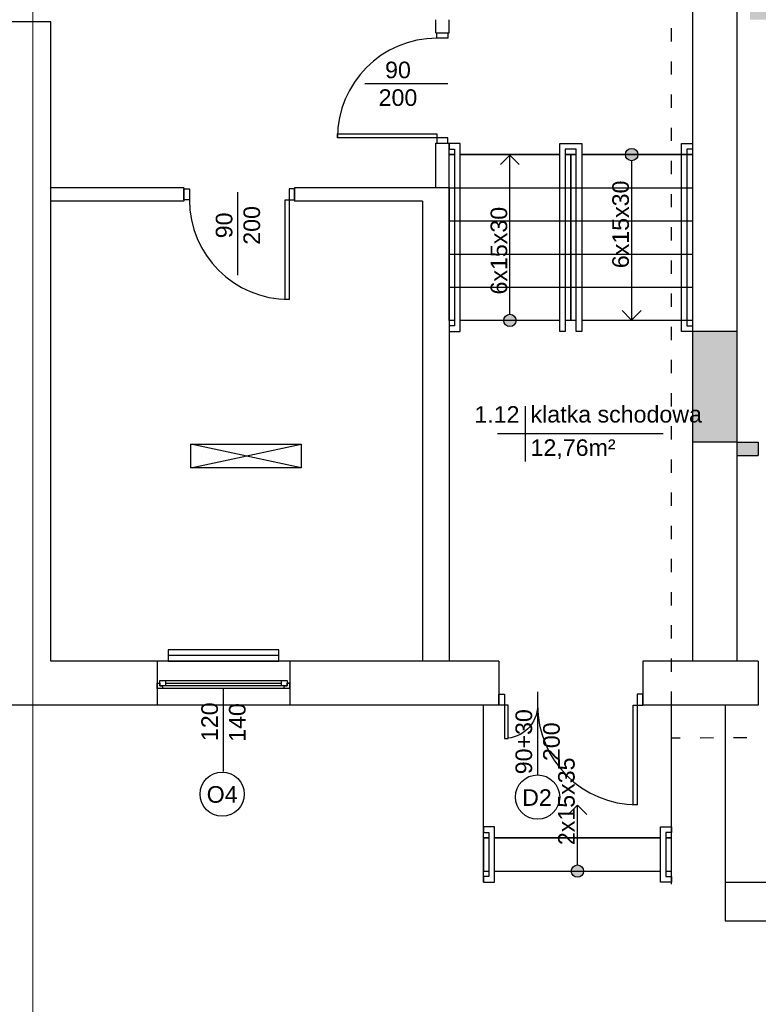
# Model space of a CAD drawing. Header units: millimetres. Extents: x -2994 to 13921, y -9859 to 2415.
# Tile 5 of 47: x -872 to -204, y -2114 to -1223. Entities that reach past the tile are written whole.
import ezdxf
from ezdxf.enums import TextEntityAlignment as Align

# ---------------------------------------------------------------- set-up
doc = ezdxf.new("R2010")
doc.units = ezdxf.units.MM
doc.linetypes.add('ACAD_ISO03W100', pattern=[30, 12, -18])
for name, color, linetype, true_color in [('A_kreskowanie', 7, 'Continuous', 0x5e5e5e), ('A_sc_istn', 253, 'Continuous', 0x828282), ('A_sc_proj', 7, 'Continuous', 0x5e5e5e), ('A_stolarka', 7, 'Continuous', 0x5e5e5e)]:
    doc.layers.add(name, color=color, linetype=linetype, true_color=true_color)
doc.layers.add('IE_OPISY_ogólne', color=7, linetype='Continuous', lineweight=30)
doc.layers.add('IE_OŚW_oprawy podstawowe', color=1, linetype='Continuous', lineweight=30)
doc.styles.get("Standard").update_dxf_attribs({"font": 'arial.ttf'})
doc.linetypes.add('TRACKS', pattern='A,0.15,[130,ltypeshp.shx,S=0.25,R=0,X=0,Y=0],0.15', length=0.3)

# ---------------------------------------------------------------- blocks, each defined once
blk = doc.blocks.new('*U39')
blk.add_arc((0, 0), 900, 0, 90)
blk.add_wipeout([(0, 900), (35, 900), (35, 0), (0, 0)])
blk.add_wipeout([(0, 900), (35, 900), (35, 0), (0, 0)])
blk.add_wipeout([(0, 900), (35, 900), (35, 0), (0, 0)])
for points in [[(35, 900), (35, 0), (0, 0), (0, 900)], [(-50, -100), (0, -100), (0, 0), (-50, 0)]]:
    blk.add_lwpolyline(points, close=True)
blk = doc.blocks.new('*U35')
blk.add_arc((0, 0), 300, 0, 90)
blk.add_wipeout([(0, 300), (35, 300), (35, 0), (0, 0)])
blk.add_wipeout([(0, 300), (35, 300), (35, 0), (0, 0)])
blk.add_wipeout([(0, 300), (35, 300), (35, 0), (0, 0)])
for points in [[(35, 300), (35, 0), (0, 0), (0, 300)], [(-50, -100), (0, -100), (0, 0), (-50, 0)]]:
    blk.add_lwpolyline(points, close=True)
blk = doc.blocks.new('*U16')
blk.add_lwpolyline([(75, 0), (0, 0)])
for tag, p in [('S', (30, 5)), ('H', (30, -20))]:
    blk.add_attdef(tag, text='', height=15).set_placement(p, align=Align.CENTER)
blk = doc.blocks.new('*U27')
for p, q in [((-32.5, 20), (-37.5, 20)), ((-32.5, 17.5), (-32.5, 20)), ((77.5, 20), (-32.5, 20)), ((82.5, 20), (77.5, 20)), ((77.5, 20), (77.5, 17.5)), ((-37.5, 15), (-35, 15)), ((-35, 15), (-35, 17.5)), ((-35, 17.5), (-32.5, 17.5)), ((-30, 17.5), (-35, 17.5)), ((-35, 17.5), (-35, 12.5)), ((-35, 12.5), (-30, 12.5)), ((-30, 12.5), (-30, 17.5)), ((75, 17.5), (-30, 17.5)), ((-30, 15), (75, 15)), ((-30, 12.5), (75, 12.5)), ((-30, 12.5), (75, 12.5)), ((80, 17.5), (75, 17.5)), ((75, 17.5), (75, 12.5)), ((75, 12.5), (80, 12.5)), ((77.5, 17.5), (80, 17.5)), ((80, 17.5), (80, 15)), ((80, 12.5), (80, 17.5)), ((80, 15), (82.5, 15))]:
    blk.add_line(p, q)
for points in [[(-37.5, 20), (-37.5, 15), (-35, 15)], [(82.5, 20), (82.5, 15), (80, 15)]]:
    blk.add_lwpolyline(points)
blk = doc.blocks.new('*U46')
blk.add_lwpolyline([(90, 105), (240, 105), (240, -5), (90, -5)], close=True)
blk.add_wipeout([(80, 215), (85, 215), (85, 210), (245, 210), (245, 215), (250, 215), (250, 205), (80, 205)])
for points in [[(80, 215), (85, 215), (85, 210), (245, 210), (245, 215), (250, 215), (250, 205), (80, 205)], [(90, 215), (90, -5), (90, -5), (90, 215)], [(90, 215), (240, 215), (240, 105), (90, 105)]]:
    blk.add_lwpolyline(points, close=True)
for points in [[(250, 115), (250, 110), (85, 110), (85, 100), (250, 100), (250, 95), (80, 95), (80, 115)], [(80, -5), (85, -5), (85, 0), (245, 0), (245, -5), (250, -5), (250, 5), (80, 5)]]:
    blk.add_wipeout(points)
for points in [[(250, 110), (85, 110), (85, 100), (250, 100), (250, 95), (80, 95), (80, 115), (250, 115)], [(80, -5), (85, -5), (85, 0), (245, 0), (245, -5), (250, -5), (250, 5), (80, 5)]]:
    blk.add_lwpolyline(points, close=True)
blk = doc.blocks.new('*U54')
for points in [[(90, 135), (90, -35), (90, -35), (90, 135)], [(90, 135), (120, 135), (120, -35), (90, -35)]]:
    blk.add_lwpolyline(points, close=True)
for points in [[(80, 135), (85, 135), (85, 130), (125, 130), (125, 135), (130, 135), (130, 125), (80, 125)], [(80, -35), (85, -35), (85, -30), (125, -30), (125, -35), (130, -35), (130, -25), (80, -25)]]:
    blk.add_wipeout(points)
for points in [[(80, 135), (85, 135), (85, 130), (125, 130), (125, 135), (130, 135), (130, 125), (80, 125)], [(80, -35), (85, -35), (85, -30), (125, -30), (125, -35), (130, -35), (130, -25), (80, -25)]]:
    blk.add_lwpolyline(points, close=True)
blk = doc.blocks.new('*U53')
h = blk.add_hatch(color=256)
h.dxf.hatch_style = 1
h.paths.add_polyline_path([(5.61, 0, 1), (-5.61, 0, 1)])
at = {"linetype": 'ACAD_ISO03W100', "lineweight": 15}
for q in [(-49, 10.61), (-49, -10.61)]:
    blk.add_line((-59.61, 0), q, dxfattribs=at)
blk.add_line((-5.61, 0), (-59.61, 0))
at = {"ltscale": 100}
blk.add_circle((0, 0), 5.61, dxfattribs=at)
blk.add_attdef('OPIS_SCHODÓW', text='', height=15, rotation=180).set_placement((-63.11, -10), align=Align.MIDDLE_CENTER)
blk = doc.blocks.new('*U56')
h = blk.add_hatch(color=256)
h.dxf.hatch_style = 1
h.paths.add_polyline_path([(5.61, 0, 1), (-5.61, 0, 1)])
at = {"linetype": 'ACAD_ISO03W100', "lineweight": 15}
for q in [(-139, 10.61), (-139, -10.61)]:
    blk.add_line((-149.61, 0), q, dxfattribs=at)
blk.add_line((-5.61, 0), (-149.61, 0))
at = {"ltscale": 100}
blk.add_circle((0, 0), 5.61, dxfattribs=at)
blk.add_attdef('OPIS_SCHODÓW', text='', height=15).set_placement((-63.11, 10), align=Align.MIDDLE_CENTER)
blk = doc.blocks.new('*U45')
h = blk.add_hatch(color=256)
h.dxf.hatch_style = 1
h.paths.add_polyline_path([(5.61, 0, 1), (-5.61, 0, 1)])
at = {"linetype": 'ACAD_ISO03W100', "lineweight": 15}
for q in [(-139, 10.61), (-139, -10.61)]:
    blk.add_line((-149.61, 0), q, dxfattribs=at)
blk.add_line((-5.61, 0), (-149.61, 0))
at = {"ltscale": 100}
blk.add_circle((0, 0), 5.61, dxfattribs=at)
blk.add_attdef('OPIS_SCHODÓW', text='', height=15, rotation=180).set_placement((-63.11, -10), align=Align.MIDDLE_CENTER)
blk = doc.blocks.new('*U26')
for points in [[(35, 900), (35, 0), (0, 0), (0, 900)], [(-50, -100), (0, -100), (0, 0), (-50, 0)], [(950, 0), (950, -100), (900, -100), (900, 0)]]:
    blk.add_lwpolyline(points, close=True)
blk.add_arc((0, 0), 900, 0, 90)
blk = doc.blocks.new('*U15')
blk.add_lwpolyline([(75, 0), (0, 0)])
for tag, p in [('H', (30, 20)), ('S', (30, -5))]:
    blk.add_attdef(tag, text='', height=15, rotation=180).set_placement(p, align=Align.CENTER)

msp = doc.modelspace()

# ---------------------------------------------------------------- hatches: boundary and pattern name
at = {"layer": 'A_kreskowanie', "ltscale": 2}
h = msp.add_hatch(color=256, dxfattribs=at)
h.dxf.hatch_style = 1
h.paths.add_polyline_path([(7.843, -865.1), (-4.157, -865.1), (-4.157, -1001.1), (7.843, -1001.1)])
h.paths.add_polyline_path([(152.04, -1033.1), (152.04, -1031.1), (7.843, -1031.1), (7.843, -1043.1), (152.04, -1043.1)])
h.paths.add_polyline_path([(140.04, -1043.1), (128.04, -1043.1), (128.04, -1053.1), (140.04, -1053.1)])
h.paths.add_polyline_path([(292.719, -1031.1), (252.04, -1031.1), (252.04, -1043.1), (292.719, -1043.1)])
h.paths.add_polyline_path([(280.719, -865.1), (268.719, -865.1), (268.719, -873.1), (268.719, -930.1), (268.719, -1031.1), (280.719, -1031.1)])
h.paths.add_polyline_path([(502.756, -865.1), (490.756, -865.1), (490.756, -1031.1), (410.931, -1031.1), (396.04, -1031.1), (396.04, -1043.1), (502.756, -1043.1)])
h.paths.add_polyline_path([(422.931, -1043.1), (410.931, -1043.1), (410.931, -1193.1), (422.931, -1193.1)])
h.paths.add_polyline_path([(140.04, -1153.546), (128.04, -1153.546), (128.04, -1193.1), (140.04, -1193.1)])
h.paths.add_polyline_path([(7.843, -1013.1), (-4.157, -1013.1), (-4.157, -1193.1), (7.843, -1193.1)])
h.paths.add_polyline_path([(-130.522, -1193.1), (-211.926, -1193.1), (-211.926, -1203.1), (-206.926, -1203.1), (-206.926, -1213.1, 0.0278424), (-206.368, -1223.1), (-130.522, -1223.1)])
h.paths.add_polyline_path([(-206.926, -1213.1), (-211.926, -1213.1), (-211.926, -1223.1), (-206.368, -1223.1, -0.0278424)], flags=17)
h.paths.add_polyline_path([(-206.926, -1203.1), (-211.926, -1203.1), (-211.926, -1213.1), (-206.926, -1213.1)], flags=17)
h.paths.add_polyline_path([(-223.96, -1505.1), (-263.96, -1505.1), (-263.96, -1605.1), (-223.96, -1605.1)])
h.paths.add_polyline_path([(-213.367, -1605.1), (-223.96, -1605.1), (-223.96, -1617.1), (-213.367, -1617.1)])
h.paths.add_polyline_path([(-204.46, -1605.1), (-213.367, -1605.1), (-213.367, -1617.1), (-204.46, -1617.1)])
h.paths.add_polyline_path([(85.04, -1605.1), (-64.46, -1605.1), (-64.46, -1617.1), (85.04, -1617.1)])
h.paths.add_polyline_path([(97.04, -1595.1), (85.04, -1595.1), (85.04, -1803.1), (97.04, -1803.1)])
h.paths.add_polyline_path([(399.04, -1363.1), (387.04, -1363.1), (97.04, -1363.1), (97.04, -1375.1), (387.04, -1375.1), (387.04, -1803.1), (399.04, -1803.1)])
h.paths.add_polyline_path([(1276.04, -853.1), (396.04, -853.1), (396.04, -865.1), (1276.04, -865.1)])
h.paths.add_polyline_path([(874.571, -865.1), (862.571, -865.1), (862.571, -1193.1), (874.571, -1193.1)])
h.paths.add_polyline_path([(1086.04, -865.1), (1074.04, -865.1), (1074.04, -1193.1), (1086.04, -1193.1)])
h.paths.add_polyline_path([(-432.96, -633.1), (-444.96, -633.1), (-444.96, -1053.1), (-432.96, -1053.1)])

# ---------------------------------------------------------------- linework, layer by layer
at = {"layer": 'A_sc_istn'}
for points in [[(-263.96, -823.1), (-263.96, -1505.1)], [(-223.96, -823.1), (-223.96, -1505.1)], [(-438.96, -1843.1), (-883.96, -1843.1), (-883.96, -1225.1)], [(-843.96, -1225.1), (-883.96, -1225.1)], [(-438.96, -1803.1), (-843.96, -1803.1), (-843.96, -1225.1)], [(-495.96, -1234.912), (-495.96, -1223.1)], [(-483.96, -1234.912), (-483.96, -1223.1)], [(-495.96, -1234.912), (-483.96, -1234.912)], [(-495.96, -1375.1), (-495.96, -1334.912)], [(-483.96, -1375.1), (-483.96, -1334.912)], [(-723.671, -1375.1), (-843.96, -1375.1)], [(-723.671, -1375.1), (-723.671, -1387.1)], [(-483.96, -1375.1), (-623.671, -1375.1)], [(-623.671, -1375.1), (-623.671, -1387.1)], [(-483.96, -1375.1), (-483.96, -1803.1)], [(-723.671, -1387.1), (-843.96, -1387.1)], [(-507.96, -1387.1), (-623.671, -1387.1)], [(-507.96, -1387.1), (-507.96, -1803.1)], [(-415.327, -1572.635), (-415.327, -1622.635)], [(-290.327, -1597.635), (-440.327, -1597.635)], [(-717.543, -1628.302), (-617.543, -1607.089)], [(-617.543, -1628.302), (-717.543, -1607.089)], [(-263.96, -1605.1), (-263.96, -1803.1)], [(-223.96, -1605.1), (-263.96, -1605.1)], [(-223.96, -1605.1), (-223.96, -1803.1)], [(-747.96, -1803.1), (-747.96, -1843.1)], [(-747.96, -1803.1), (-747.96, -1843.1)], [(-627.96, -1803.1), (-627.96, -1843.1)], [(-627.96, -1803.1), (-627.96, -1843.1)], [(-438.96, -1803.1), (-438.96, -1843.1)], [(-204.46, -1803.1), (-308.96, -1803.1)], [(-308.96, -1803.1), (-308.96, -1843.1)], [(-204.46, -1803.1), (-204.46, -1843.1)], [(-204.46, -1843.1), (-308.96, -1843.1)]]:
    msp.add_lwpolyline(points, dxfattribs=at)
for points in [[(-717.543, -1607.089), (-617.543, -1607.089), (-617.543, -1628.302), (-717.543, -1628.302)], [(-637.96, -1793.103), (-737.96, -1793.103), (-737.96, -1803.103), (-637.96, -1803.103)]]:
    msp.add_lwpolyline(points, close=True, dxfattribs=at)
at = {"layer": 'A_sc_istn', "linetype": 'TRACKS', "ltscale": 20}
msp.add_lwpolyline([(-637.96, -1798.103), (-737.96, -1798.103)], dxfattribs=at)
at = {"layer": 'A_sc_istn'}
msp.add_circle((-689.123, -1923.479), 20, dxfattribs=at)
at = {"layer": 'A_sc_proj', "ltscale": 2}
for p, q in [((-223.96, -1505.1), (-223.96, -1605.1)), ((-223.96, -1605.1), (-204.46, -1605.1)), ((-223.96, -1617.1), (-204.46, -1617.1))]:
    msp.add_line(p, q, dxfattribs=at)
at = {"layer": 'A_sc_proj', "ltscale": 16}
msp.add_line((-204.46, -1605.1), (-204.46, -1617.1), dxfattribs=at)
at = {"layer": 'A_stolarka'}
for p, q in [((-234.46, -1843.1), (-234.46, -2038.1)), ((-234.46, -2003.1), (381.554, -2003.1)), ((-234.46, -2038.1), (-44.46, -2038.1))]:
    msp.add_line(p, q, dxfattribs=at)

# ---------------------------------------------------------------- block references
at = {"layer": 'A_sc_istn', "linetype": 'ACAD_ISO03W100'}
msp.add_blockref('*U16', (-560.177, -1281.041), dxfattribs=at).add_auto_attribs({'S': '90', 'H': '200'})
at = {"layer": 'A_sc_istn', "xscale": 0.1, "yscale": 0.1, "zscale": 0.1, "rotation": 180}
msp.add_blockref('*U26', (-628.671, -1386.1), dxfattribs=at)
at = {"layer": 'A_sc_istn', "linetype": 'ACAD_ISO03W100', "rotation": 270}
msp.add_blockref('*U15', (-674.871, -1379.133), dxfattribs=at).add_auto_attribs({'S': '90', 'H': '200'})
at = {"layer": 'A_sc_istn', "xscale": -1}
for name, p, rotation in [('*U27', (-710.46, -1808.107), 180), ('*U54', (-317.96, -1873.1), 90)]:
    msp.add_blockref(name, p, dxfattribs=dict(at, rotation=rotation))
at = {"layer": 'A_sc_istn', "linetype": 'ACAD_ISO03W100'}
ref = msp.add_blockref('*U16', (-687.959, -1828.106), dxfattribs=dict(at, xscale=-1, rotation=90))
ref.add_attrib('S', '120', dxfattribs={"layer": '0', "height": 15, "rotation": 90}).set_placement((-692.959, -1858.037), align=Align.CENTER)
ref.add_attrib('H', '140', dxfattribs={"layer": '0', "height": 15, "rotation": 90}).set_placement((-667.959, -1858.729), align=Align.CENTER)

# ---------------------------------------------------------------- texts
at = {"layer": 'A_sc_istn', "char_height": 30}
for s, insert, attachment_point in [('{\\H0.5x;1.12}', (-420.327, -1587.635), 9), ('{\\H0.5x;klatka schodowa}', (-410.327, -1587.635), 7), ('{\\H0.5x;12,76m²}', (-410.327, -1602.635), 1), ('{\\H0.5x;O4}', (-703.093, -1931.476), 7)]:
    msp.add_mtext_dynamic_manual_height_columns(s, width=232.59527, gutter_width=12.5, heights=[0], dxfattribs=dict(at, insert=insert, attachment_point=attachment_point))

# ---------------------------------------------------------------- next in the draw order: linework, layer by layer
at = {"layer": 'A_sc_istn'}
for points in [[(-452.96, -2003.1), (-452.96, -1843.1)], [(-282.96, -2004.951), (-282.96, -1843.1)]]:
    msp.add_lwpolyline(points, dxfattribs=at)

# ---------------------------------------------------------------- next in the draw order: block references
at = {"layer": 'A_sc_istn', "rotation": 270}
msp.add_blockref('*U46', (-478.96, -1255.1), dxfattribs=at)
at = {"layer": 'A_sc_istn', "xscale": 0.1, "yscale": 0.1, "zscale": 0.1, "rotation": 180}
msp.add_blockref('*U39', (-313.96, -1843.1), dxfattribs=at)

# ---------------------------------------------------------------- next in the draw order: linework, layer by layer
at = {"layer": 'A_sc_istn'}
for points in [[(-495.96, -1334.912), (-483.96, -1334.912)], [(-483.96, -1375.1), (-373.96, -1375.1)], [(-373.96, -1375.1), (-263.96, -1375.1)], [(-483.96, -1405.1), (-373.96, -1405.1)], [(-373.96, -1405.1), (-263.96, -1405.1)], [(-483.96, -1435.1), (-373.96, -1435.1)], [(-373.96, -1435.1), (-263.96, -1435.1)], [(-483.96, -1465.1), (-373.96, -1465.1)], [(-373.96, -1465.1), (-263.96, -1465.1)], [(-223.96, -1505.1), (-263.96, -1505.1)]]:
    msp.add_lwpolyline(points, dxfattribs=at)
msp.add_circle((-403.96, -1926.1), 20, dxfattribs=at)
at = {"layer": 'A_sc_proj', "ltscale": 2}
msp.add_line((-263.96, -1505.1), (-263.96, -1605.1), dxfattribs=at)

# ---------------------------------------------------------------- next in the draw order: block references
at = {"layer": 'A_sc_istn', "yscale": 0.1, "zscale": 0.1}
for name, p, xscale, rotation in [('*U26', (-494.96, -1329.912), 0.1, 90.00000000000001), ('*U35', (-433.96, -1843.1), -0.1, 180)]:
    msp.add_blockref(name, p, dxfattribs=dict(at, xscale=xscale, rotation=rotation))
at = {"layer": 'A_sc_istn'}
for name, p, rotation, values in [('*U56', (-318.96, -1345.1), 89.99999999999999, {'OPIS_SCHODÓW': '6x15x30'}), ('*U45', (-428.96, -1495.1), 270, {'OPIS_SCHODÓW': '6x15x30'}), ('*U53', (-367.96, -1993.1), 270, {'OPIS_SCHODÓW': '2x15x35'})]:
    msp.add_blockref(name, p, dxfattribs=dict(at, rotation=rotation)).add_auto_attribs(values)

# ---------------------------------------------------------------- next in the draw order: texts
at = {"layer": 'A_sc_istn', "insert": (-417.93, -1934.096), "char_height": 30, "attachment_point": 7}
msp.add_mtext_dynamic_manual_height_columns('{\\H0.5x;D2}', width=232.59527, gutter_width=12.5, heights=[0], dxfattribs=at)

# ---------------------------------------------------------------- next in the draw order: linework, layer by layer
at = {"layer": 'IE_OPISY_ogólne', "lineweight": 15}
msp.add_lwpolyline([(-860.273, -344.445), (-860.273, -3174.445), (4849.727, -3174.445), (4849.727, -344.445)], close=True, dxfattribs=at)
at = {"layer": 'IE_OŚW_oprawy podstawowe', "color": 0, "linetype": 'ACAD_ISO03W100'}
msp.add_lwpolyline([(-473.008, -557.358), (1344.474, -557.358), (1345.041, -1869.687), (-282.96, -1872.795), (-282.96, -1213.294), (-473.008, -1213.294)], close=True, dxfattribs=at)

# ---------------------------------------------------------------- next in the draw order: block references
at = {"layer": 'A_sc_istn', "rotation": 90}
msp.add_blockref('*U16', (-403.96, -1906.1), dxfattribs=at).add_auto_attribs({'S': '90+30', 'H': '200'})

doc.saveas('drawing.dxf')
